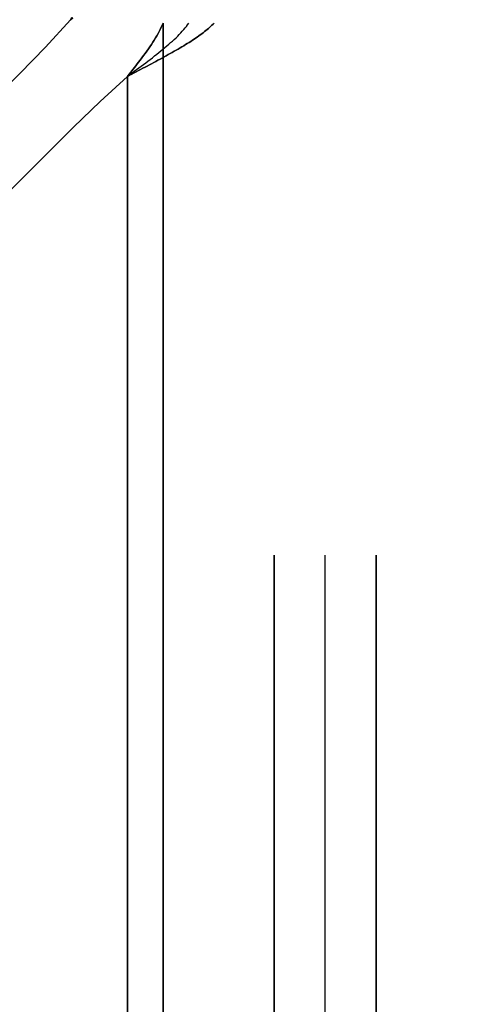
# Model space of a CAD drawing. Header units: millimetres. Extents: x -1030 to 192, y -442 to 180.
# Tile 205 of 256: x 76 to 88, y 41 to 67. Entities that reach past the tile are written whole.
import ezdxf

# ---------------------------------------------------------------- set-up
doc = ezdxf.new("R2010")
doc.units = ezdxf.units.MM
doc.header["$MEASUREMENT"] = 0
doc.layers.add('OVIDIO 120x60x72h', color=7, linetype='Continuous')

msp = doc.modelspace()

# ---------------------------------------------------------------- linework, layer by layer
at = {"layer": 'OVIDIO 120x60x72h', "extrusion": (0.894427, 0, 0.447214)}
for points in [[(71.381, 631.3), (70.965, 632.194), (70.522, 633.076), (70.053, 633.946), (69.557, 634.801), (69.036, 635.641), (68.491, 636.465), (67.921, 637.271), (67.328, 638.059)], [(67.328, 638.059), (67.921, 637.271), (68.491, 636.465), (69.036, 635.641), (69.557, 634.801), (70.053, 633.946), (70.522, 633.076), (70.965, 632.194), (71.381, 631.3)], [(67.328, 638.059), (67.921, 637.271), (68.491, 636.465), (69.036, 635.641), (69.557, 634.801), (70.053, 633.946), (70.522, 633.076), (70.965, 632.194), (71.381, 631.3)], [(67.328, 638.059), (67.921, 637.271), (68.491, 636.465), (69.036, 635.641), (69.557, 634.801), (70.053, 633.946), (70.522, 633.076), (70.965, 632.194), (71.381, 631.3)], [(71.381, 631.3), (70.965, 632.194), (70.522, 633.076), (70.053, 633.946), (69.557, 634.801), (69.036, 635.641), (68.491, 636.465), (67.921, 637.271), (67.328, 638.059)], [(64.323, 611.914), (64.32, 612.158), (64.312, 612.404), (64.298, 612.652), (64.278, 612.902), (64.252, 613.154), (64.221, 613.406), (64.183, 613.66), (64.139, 613.915), (64.088, 614.171), (64.031, 614.427), (63.968, 614.684), (63.898, 614.941), (63.821, 615.197), (63.738, 615.453), (63.647, 615.708), (63.55, 615.963), (63.446, 616.216), (63.336, 616.468), (63.218, 616.718), (63.094, 616.966), (62.963, 617.212), (62.825, 617.455), (62.68, 617.696), (62.529, 617.933), (62.372, 618.167), (62.208, 618.398), (62.038, 618.624), (61.862, 618.847), (61.68, 619.065), (61.493, 619.279), (61.299, 619.488), (61.101, 619.692), (60.897, 619.891), (60.688, 620.084), (60.474, 620.272), (60.256, 620.454), (60.033, 620.63), (59.806, 620.8), (59.576, 620.963), (59.342, 621.121), (59.104, 621.272), (58.864, 621.416), (58.621, 621.554), (58.375, 621.685), (58.127, 621.809), (57.877, 621.927), (57.625, 622.038), (57.372, 622.141), (57.117, 622.239), (56.862, 622.329), (56.606, 622.412), (56.349, 622.489), (56.093, 622.559), (55.836, 622.623), (55.58, 622.68), (55.324, 622.73), (55.069, 622.774), (54.815, 622.812), (54.562, 622.844), (54.311, 622.869), (54.061, 622.889), (53.813, 622.903), (53.567, 622.911), (53.323, 622.914)], [(53.323, 622.914), (53.567, 622.911), (53.813, 622.903), (54.061, 622.889), (54.311, 622.869), (54.562, 622.844), (54.815, 622.812), (55.069, 622.774), (55.324, 622.73), (55.58, 622.68), (55.836, 622.623), (56.093, 622.559), (56.349, 622.489), (56.606, 622.412), (56.862, 622.329), (57.117, 622.239), (57.372, 622.141), (57.625, 622.038), (57.877, 621.927), (58.127, 621.809), (58.375, 621.685), (58.621, 621.554), (58.864, 621.416), (59.104, 621.272), (59.342, 621.121), (59.576, 620.963), (59.806, 620.8), (60.033, 620.63), (60.256, 620.454), (60.474, 620.272), (60.688, 620.084), (60.897, 619.891), (61.101, 619.692), (61.299, 619.488), (61.493, 619.279), (61.68, 619.065), (61.862, 618.847), (62.038, 618.624), (62.208, 618.398), (62.372, 618.167), (62.529, 617.933), (62.68, 617.696), (62.825, 617.455), (62.963, 617.212), (63.094, 616.966), (63.218, 616.718), (63.336, 616.468), (63.446, 616.216), (63.55, 615.963), (63.647, 615.708), (63.738, 615.453), (63.821, 615.197), (63.898, 614.941), (63.968, 614.684), (64.031, 614.427), (64.088, 614.171), (64.139, 613.915), (64.183, 613.66), (64.221, 613.406), (64.252, 613.154), (64.278, 612.902), (64.298, 612.652), (64.312, 612.404), (64.32, 612.158), (64.323, 611.914)], [(64.323, 611.914), (64.319, 612.178), (64.31, 612.444), (64.294, 612.71), (64.271, 612.977), (64.242, 613.244), (64.206, 613.511), (64.163, 613.778), (64.114, 614.044), (64.058, 614.31), (63.996, 614.575), (63.927, 614.838), (63.851, 615.1), (63.768, 615.361), (63.68, 615.619), (63.584, 615.876), (63.483, 616.13), (63.375, 616.381), (63.261, 616.629), (63.14, 616.874), (63.014, 617.116), (62.883, 617.355), (62.745, 617.589), (62.602, 617.82), (62.454, 618.047), (62.301, 618.269), (62.143, 618.487), (61.98, 618.7), (61.812, 618.908), (61.64, 619.112), (61.464, 619.31), (61.284, 619.504), (61.101, 619.692), (60.913, 619.876), (60.719, 620.056), (60.521, 620.232), (60.317, 620.403), (60.109, 620.571), (59.896, 620.734), (59.678, 620.892), (59.455, 621.045), (59.229, 621.194), (58.998, 621.336), (58.764, 621.474), (58.525, 621.606), (58.283, 621.732), (58.038, 621.852), (57.79, 621.966), (57.538, 622.074), (57.284, 622.175), (57.028, 622.271), (56.77, 622.36), (56.509, 622.442), (56.247, 622.518), (55.983, 622.587), (55.719, 622.65), (55.453, 622.705), (55.186, 622.755), (54.92, 622.797), (54.652, 622.833), (54.385, 622.862), (54.119, 622.885), (53.852, 622.901), (53.587, 622.911), (53.323, 622.914)], [(53.323, 622.914), (53.567, 622.911), (53.813, 622.903), (54.061, 622.889), (54.311, 622.869), (54.562, 622.844), (54.815, 622.812), (55.069, 622.774), (55.324, 622.73), (55.58, 622.68), (55.836, 622.623), (56.093, 622.559), (56.349, 622.489), (56.606, 622.412), (56.862, 622.329), (57.117, 622.239), (57.372, 622.141), (57.625, 622.038), (57.877, 621.927), (58.127, 621.809), (58.375, 621.685), (58.621, 621.554), (58.864, 621.416), (59.104, 621.272), (59.342, 621.121), (59.576, 620.963), (59.806, 620.8), (60.033, 620.63), (60.256, 620.454), (60.474, 620.272), (60.688, 620.084), (60.897, 619.891), (61.101, 619.692), (61.299, 619.488), (61.493, 619.279), (61.68, 619.065), (61.862, 618.847), (62.038, 618.624), (62.208, 618.398), (62.372, 618.167), (62.529, 617.933), (62.68, 617.696), (62.825, 617.455), (62.963, 617.212), (63.094, 616.966), (63.218, 616.718), (63.336, 616.468), (63.446, 616.216), (63.55, 615.963), (63.647, 615.708), (63.738, 615.453), (63.821, 615.197), (63.898, 614.941), (63.968, 614.684), (64.031, 614.427), (64.088, 614.171), (64.139, 613.915), (64.183, 613.66), (64.221, 613.406), (64.252, 613.154), (64.278, 612.902), (64.298, 612.652), (64.312, 612.404), (64.32, 612.158), (64.323, 611.914)], [(64.323, 611.914), (64.32, 612.158), (64.312, 612.404), (64.298, 612.652), (64.278, 612.902), (64.252, 613.154), (64.221, 613.406), (64.183, 613.66), (64.139, 613.915), (64.088, 614.171), (64.031, 614.427), (63.968, 614.684), (63.898, 614.941), (63.821, 615.197), (63.738, 615.453), (63.647, 615.708), (63.55, 615.963), (63.446, 616.216), (63.336, 616.468), (63.218, 616.718), (63.094, 616.966), (62.963, 617.212), (62.825, 617.455), (62.68, 617.696), (62.529, 617.933), (62.372, 618.167), (62.208, 618.398), (62.038, 618.624), (61.862, 618.847), (61.68, 619.065), (61.493, 619.279), (61.299, 619.488), (61.101, 619.692), (60.897, 619.891), (60.688, 620.084), (60.474, 620.272), (60.256, 620.454), (60.033, 620.63), (59.806, 620.8), (59.576, 620.963), (59.342, 621.121), (59.104, 621.272), (58.864, 621.416), (58.621, 621.554), (58.375, 621.685), (58.127, 621.809), (57.877, 621.927), (57.625, 622.038), (57.372, 622.141), (57.117, 622.239), (56.862, 622.329), (56.606, 622.412), (56.349, 622.489), (56.093, 622.559), (55.836, 622.623), (55.58, 622.68), (55.324, 622.73), (55.069, 622.774), (54.815, 622.812), (54.562, 622.844), (54.311, 622.869), (54.061, 622.889), (53.813, 622.903), (53.567, 622.911), (53.323, 622.914)], [(42.972, 608.914), (42.973, 608.999), (42.976, 609.085), (42.981, 609.172), (42.988, 609.26), (42.997, 609.348), (43.008, 609.436), (43.021, 609.525), (43.037, 609.614), (43.054, 609.704), (43.074, 609.794), (43.097, 609.883), (43.121, 609.973), (43.148, 610.063), (43.177, 610.152), (43.209, 610.242), (43.243, 610.331), (43.279, 610.42), (43.318, 610.508), (43.359, 610.595), (43.403, 610.682), (43.448, 610.768), (43.497, 610.853), (43.547, 610.937), (43.6, 611.021), (43.655, 611.102), (43.712, 611.183), (43.772, 611.262), (43.833, 611.34), (43.897, 611.417), (43.963, 611.492), (44.031, 611.565), (44.1, 611.636), (44.171, 611.706), (44.245, 611.773), (44.319, 611.839), (44.396, 611.903), (44.474, 611.964), (44.553, 612.024), (44.634, 612.081), (44.716, 612.136), (44.799, 612.189), (44.883, 612.24), (44.968, 612.288), (45.054, 612.334), (45.141, 612.377), (45.229, 612.418), (45.317, 612.457), (45.405, 612.493), (45.494, 612.527), (45.584, 612.559), (45.673, 612.588), (45.763, 612.615), (45.853, 612.64), (45.943, 612.662), (46.032, 612.682), (46.122, 612.699), (46.211, 612.715), (46.3, 612.728), (46.388, 612.739), (46.476, 612.748), (46.564, 612.755), (46.651, 612.76), (46.737, 612.763), (46.822, 612.764), (46.908, 612.763), (46.994, 612.76), (47.081, 612.755), (47.168, 612.748), (47.256, 612.739), (47.345, 612.728), (47.434, 612.715), (47.523, 612.699), (47.612, 612.682), (47.702, 612.662), (47.792, 612.64), (47.882, 612.615), (47.972, 612.588), (48.061, 612.559), (48.151, 612.527), (48.24, 612.493), (48.328, 612.457), (48.416, 612.418), (48.504, 612.377), (48.591, 612.334), (48.677, 612.288), (48.762, 612.24), (48.846, 612.189), (48.929, 612.136), (49.011, 612.081), (49.092, 612.024), (49.171, 611.964), (49.249, 611.903), (49.325, 611.839), (49.4, 611.773), (49.473, 611.706), (49.545, 611.636), (49.614, 611.565), (49.682, 611.492), (49.748, 611.417), (49.811, 611.34), (49.873, 611.262), (49.932, 611.183), (49.99, 611.102), (50.045, 611.021), (50.098, 610.937), (50.148, 610.853), (50.196, 610.768), (50.242, 610.682), (50.286, 610.595), (50.327, 610.508), (50.366, 610.42), (50.402, 610.331), (50.436, 610.242), (50.468, 610.152), (50.497, 610.063), (50.524, 609.973), (50.548, 609.883), (50.571, 609.794), (50.59, 609.704), (50.608, 609.614), (50.624, 609.525), (50.637, 609.436), (50.648, 609.348), (50.657, 609.26), (50.664, 609.172), (50.669, 609.085), (50.671, 608.999), (50.672, 608.914)], [(50.672, 608.914), (50.671, 608.999), (50.669, 609.085), (50.664, 609.172), (50.657, 609.26), (50.648, 609.348), (50.637, 609.436), (50.624, 609.525), (50.608, 609.614), (50.59, 609.704), (50.571, 609.794), (50.548, 609.883), (50.524, 609.973), (50.497, 610.063), (50.468, 610.152), (50.436, 610.242), (50.402, 610.331), (50.366, 610.42), (50.327, 610.508), (50.286, 610.595), (50.242, 610.682), (50.196, 610.768), (50.148, 610.853), (50.098, 610.937), (50.045, 611.021), (49.99, 611.102), (49.932, 611.183), (49.873, 611.262), (49.811, 611.34), (49.748, 611.417), (49.682, 611.492), (49.614, 611.565), (49.545, 611.636), (49.473, 611.706), (49.4, 611.773), (49.325, 611.839), (49.249, 611.903), (49.171, 611.964), (49.092, 612.024), (49.011, 612.081), (48.929, 612.136), (48.846, 612.189), (48.762, 612.24), (48.677, 612.288), (48.591, 612.334), (48.504, 612.377), (48.416, 612.418), (48.328, 612.457), (48.24, 612.493), (48.151, 612.527), (48.061, 612.559), (47.972, 612.588), (47.882, 612.615), (47.792, 612.64), (47.702, 612.662), (47.612, 612.682), (47.523, 612.699), (47.434, 612.715), (47.345, 612.728), (47.256, 612.739), (47.168, 612.748), (47.081, 612.755), (46.994, 612.76), (46.908, 612.763), (46.822, 612.764), (46.737, 612.763), (46.651, 612.76), (46.564, 612.755), (46.476, 612.748), (46.388, 612.739), (46.3, 612.728), (46.211, 612.715), (46.122, 612.699), (46.032, 612.682), (45.943, 612.662), (45.853, 612.64), (45.763, 612.615), (45.673, 612.588), (45.584, 612.559), (45.494, 612.527), (45.405, 612.493), (45.317, 612.457), (45.229, 612.418), (45.141, 612.377), (45.054, 612.334), (44.968, 612.288), (44.883, 612.24), (44.799, 612.189), (44.716, 612.136), (44.634, 612.081), (44.553, 612.024), (44.474, 611.964), (44.396, 611.903), (44.319, 611.839), (44.245, 611.773), (44.171, 611.706), (44.1, 611.636), (44.031, 611.565), (43.963, 611.492), (43.897, 611.417), (43.833, 611.34), (43.772, 611.262), (43.712, 611.183), (43.655, 611.102), (43.6, 611.021), (43.547, 610.937), (43.497, 610.853), (43.448, 610.768), (43.403, 610.682), (43.359, 610.595), (43.318, 610.508), (43.279, 610.42), (43.243, 610.331), (43.209, 610.242), (43.177, 610.152), (43.148, 610.063), (43.121, 609.973), (43.097, 609.883), (43.074, 609.794), (43.054, 609.704), (43.037, 609.614), (43.021, 609.525), (43.008, 609.436), (42.997, 609.348), (42.988, 609.26), (42.981, 609.172), (42.976, 609.085), (42.973, 608.999), (42.972, 608.914)]]:
    msp.add_lwpolyline(points, dxfattribs=at)
at = {"layer": 'OVIDIO 120x60x72h', "extrusion": (0, 1, 0)}
for points in [[(-77.817, 755.578), (419.111, 755.578)], [(419.111, 755.578), (-77.817, 755.578)], [(-77.817, 754.078), (419.111, 754.078)], [(419.111, 754.078), (-77.817, 754.078)], [(-81.594, 754.169), (-80.252, 753.498)], [(-80.252, 753.498), (-81.594, 754.169)], [(-79.313, 755.578), (-79.313, 754.078)], [(-84.62, 735.147), (-87.303, 736.488)], [(-83.179, 738.028), (-85.863, 739.37)], [(-85.863, 739.37), (-83.179, 738.028)], [(-83.179, 738.028), (-85.863, 739.37)], [(-87.719, 728.95), (-83.179, 738.028)], [(-90.402, 730.292), (-85.863, 739.37)], [(-90.402, 730.292), (-87.719, 728.95)]]:
    msp.add_lwpolyline(points, dxfattribs=at)
at = {"layer": 'OVIDIO 120x60x72h'}
for points in [[(77.817, 67.419), (77.159, 66.7), (76.48, 66.001)], [(76.48, 66.001), (77.159, 66.7), (77.817, 67.419)], [(76.48, 66.001), (77.159, 66.7), (77.817, 67.419)], [(76.48, 66.001), (77.159, 66.7), (77.817, 67.419)], [(77.817, 67.419), (77.159, 66.7), (76.48, 66.001)], [(80.252, -131.005), (80.252, 67.328)], [(80.252, 67.328), (80.252, -131.005)], [(76.48, 66.001), (62.534, 52.054)], [(62.534, 52.054), (76.48, 66.001)], [(77.895, 64.587), (78.594, 65.266), (79.313, 65.924)], [(79.313, 65.924), (78.594, 65.266), (77.895, 64.587)], [(77.895, 64.587), (78.594, 65.266), (79.313, 65.924)], [(79.313, 65.924), (78.594, 65.266), (77.895, 64.587)], [(77.895, 64.587), (78.594, 65.266), (79.313, 65.924)], [(79.313, 65.924), (79.313, -131.005)], [(79.313, -131.005), (79.313, 65.924)], [(79.313, 65.924), (79.313, -131.005)], [(79.313, -131.005), (79.313, 65.924)], [(63.948, 50.64), (77.895, 64.587)], [(77.895, 64.587), (63.948, 50.64)], [(77.895, 64.587), (63.948, 50.64)], [(77.895, 64.587), (63.948, 50.64)], [(63.948, 50.64), (77.895, 64.587)], [(83.179, 53.323), (83.179, 40.322)], [(83.179, 40.322), (83.179, 53.323)], [(84.521, 40.322), (84.521, 53.323)], [(85.863, 40.322), (85.863, 53.323)], [(85.863, 53.323), (85.863, 40.322)]]:
    msp.add_lwpolyline(points, dxfattribs=at)
at = {"layer": 'OVIDIO 120x60x72h', "extrusion": (1, 0, 0)}
for points in [[(67.419, 754.078), (67.419, 755.578)], [(67.419, 755.578), (67.419, 754.078)], [(67.328, 754.169), (-131.005, 754.169)], [(-131.005, 754.169), (67.328, 754.169)], [(66.685, 753.901), (66.685, 755.4)], [(66.001, 755.578), (66.001, 754.078)], [(65.924, 755.578), (65.924, 754.078)], [(65.924, 754.078), (65.924, 755.578)], [(65.251, 755.4), (65.251, 753.901)], [(64.587, 754.078), (64.587, 755.578)], [(64.587, 755.578), (64.587, 754.078)]]:
    msp.add_lwpolyline(points, dxfattribs=at)
at = {"layer": 'OVIDIO 120x60x72h'}
for points in [[(77.817, 67.419, 755.578), (77.849, 67.478, 755.578)], [(77.849, 67.478, 755.578), (77.817, 67.419, 755.578)], [(77.88, 67.468, 754.077), (77.817, 67.419, 754.078)], [(77.817, 67.419, 754.078), (77.88, 67.468, 754.077)], [(79.313, 65.924, 755.578), (79.371, 65.955, 755.578), (79.43, 65.986, 755.576), (79.488, 66.017, 755.572), (79.546, 66.047, 755.568), (79.604, 66.078, 755.562), (79.662, 66.109, 755.554), (79.72, 66.139, 755.545), (79.778, 66.17, 755.535), (79.835, 66.2, 755.524), (79.892, 66.23, 755.512), (79.949, 66.26, 755.498), (80.006, 66.291, 755.482), (80.062, 66.321, 755.466), (80.118, 66.351, 755.448), (80.173, 66.38, 755.429), (80.228, 66.41, 755.408), (80.282, 66.44, 755.387), (80.336, 66.469, 755.364), (80.39, 66.499, 755.34), (80.443, 66.528, 755.314), (80.495, 66.558, 755.288), (80.547, 66.587, 755.26), (80.598, 66.616, 755.231), (80.648, 66.645, 755.201), (80.698, 66.675, 755.169), (80.747, 66.704, 755.137), (80.795, 66.733, 755.103), (80.843, 66.762, 755.068), (80.89, 66.79, 755.033), (80.935, 66.819, 754.996), (80.98, 66.848, 754.958), (81.025, 66.877, 754.919), (81.068, 66.905, 754.878), (81.11, 66.934, 754.837), (81.151, 66.963, 754.795), (81.192, 66.991, 754.752), (81.231, 67.02, 754.708), (81.27, 67.048, 754.663), (81.307, 67.076, 754.618), (81.343, 67.105, 754.571), (81.379, 67.133, 754.523), (81.413, 67.161, 754.475), (81.446, 67.189, 754.426), (81.478, 67.217, 754.376), (81.509, 67.245, 754.325), (81.538, 67.273, 754.274), (81.567, 67.301, 754.222), (81.594, 67.328, 754.169)], [(80.252, 67.328, 753.498), (80.23, 67.274, 753.541), (80.205, 67.219, 753.582), (80.179, 67.163, 753.622), (80.151, 67.108, 753.662), (80.121, 67.052, 753.699), (80.089, 66.995, 753.736), (80.056, 66.938, 753.771), (80.021, 66.881, 753.804), (79.984, 66.824, 753.836), (79.946, 66.767, 753.866), (79.907, 66.709, 753.894), (79.866, 66.651, 753.921), (79.825, 66.592, 753.945), (79.782, 66.533, 753.968), (79.738, 66.474, 753.989), (79.693, 66.414, 754.007), (79.647, 66.354, 754.024), (79.601, 66.294, 754.038), (79.554, 66.233, 754.05), (79.506, 66.172, 754.06), (79.458, 66.111, 754.068), (79.41, 66.049, 754.074), (79.362, 65.986, 754.077), (79.313, 65.924, 754.078)], [(79.313, 65.924, 754.833), (79.374, 65.969, 754.832), (79.434, 66.015, 754.828), (79.495, 66.06, 754.823), (79.556, 66.106, 754.815), (79.616, 66.151, 754.805), (79.676, 66.196, 754.793), (79.736, 66.241, 754.779), (79.795, 66.286, 754.763), (79.854, 66.33, 754.745), (79.913, 66.375, 754.725), (79.97, 66.419, 754.703), (80.027, 66.464, 754.678), (80.084, 66.508, 754.652), (80.139, 66.552, 754.625), (80.194, 66.596, 754.595), (80.248, 66.64, 754.563), (80.301, 66.684, 754.53), (80.353, 66.728, 754.495), (80.403, 66.771, 754.458), (80.452, 66.815, 754.42), (80.501, 66.858, 754.38), (80.547, 66.902, 754.338), (80.593, 66.945, 754.294), (80.637, 66.988, 754.249), (80.679, 67.031, 754.203), (80.72, 67.074, 754.155), (80.759, 67.116, 754.105), (80.796, 67.159, 754.054), (80.832, 67.202, 754.001), (80.866, 67.244, 753.947), (80.897, 67.286, 753.892), (80.927, 67.328, 753.835)], [(81.594, 67.328, 754.169), (81.567, 67.301, 754.222), (81.538, 67.273, 754.274), (81.509, 67.245, 754.325), (81.478, 67.217, 754.376), (81.446, 67.189, 754.426), (81.413, 67.161, 754.475), (81.379, 67.133, 754.523), (81.343, 67.105, 754.571), (81.307, 67.076, 754.618), (81.27, 67.048, 754.663), (81.231, 67.02, 754.708), (81.192, 66.991, 754.752), (81.151, 66.963, 754.795), (81.11, 66.934, 754.837), (81.068, 66.905, 754.878), (81.025, 66.877, 754.919), (80.98, 66.848, 754.958), (80.935, 66.819, 754.996), (80.89, 66.79, 755.033), (80.843, 66.762, 755.068), (80.795, 66.733, 755.103), (80.747, 66.704, 755.137), (80.698, 66.675, 755.169), (80.648, 66.645, 755.201), (80.598, 66.616, 755.231), (80.547, 66.587, 755.26), (80.495, 66.558, 755.288), (80.443, 66.528, 755.314), (80.39, 66.499, 755.34), (80.336, 66.469, 755.364), (80.282, 66.44, 755.387), (80.228, 66.41, 755.408), (80.173, 66.38, 755.429), (80.118, 66.351, 755.448), (80.062, 66.321, 755.466), (80.006, 66.291, 755.482), (79.949, 66.26, 755.498), (79.892, 66.23, 755.512), (79.835, 66.2, 755.524), (79.778, 66.17, 755.535), (79.72, 66.139, 755.545), (79.662, 66.109, 755.554), (79.604, 66.078, 755.562), (79.546, 66.047, 755.568), (79.488, 66.017, 755.572), (79.43, 65.986, 755.576), (79.371, 65.955, 755.578), (79.313, 65.924, 755.578)], [(79.313, 65.924, 754.078), (79.362, 65.986, 754.077), (79.41, 66.049, 754.074), (79.458, 66.111, 754.068), (79.506, 66.172, 754.06), (79.554, 66.233, 754.05), (79.601, 66.294, 754.038), (79.647, 66.354, 754.024), (79.693, 66.414, 754.007), (79.738, 66.474, 753.989), (79.782, 66.533, 753.968), (79.825, 66.592, 753.945), (79.866, 66.651, 753.921), (79.907, 66.709, 753.894), (79.946, 66.767, 753.866), (79.984, 66.824, 753.836), (80.021, 66.881, 753.804), (80.056, 66.938, 753.771), (80.089, 66.995, 753.736), (80.121, 67.052, 753.699), (80.151, 67.108, 753.662), (80.179, 67.163, 753.622), (80.205, 67.219, 753.582), (80.23, 67.274, 753.541), (80.252, 67.328, 753.498)]]:
    msp.add_polyline3d(points, dxfattribs=at)

doc.saveas('drawing.dxf')
